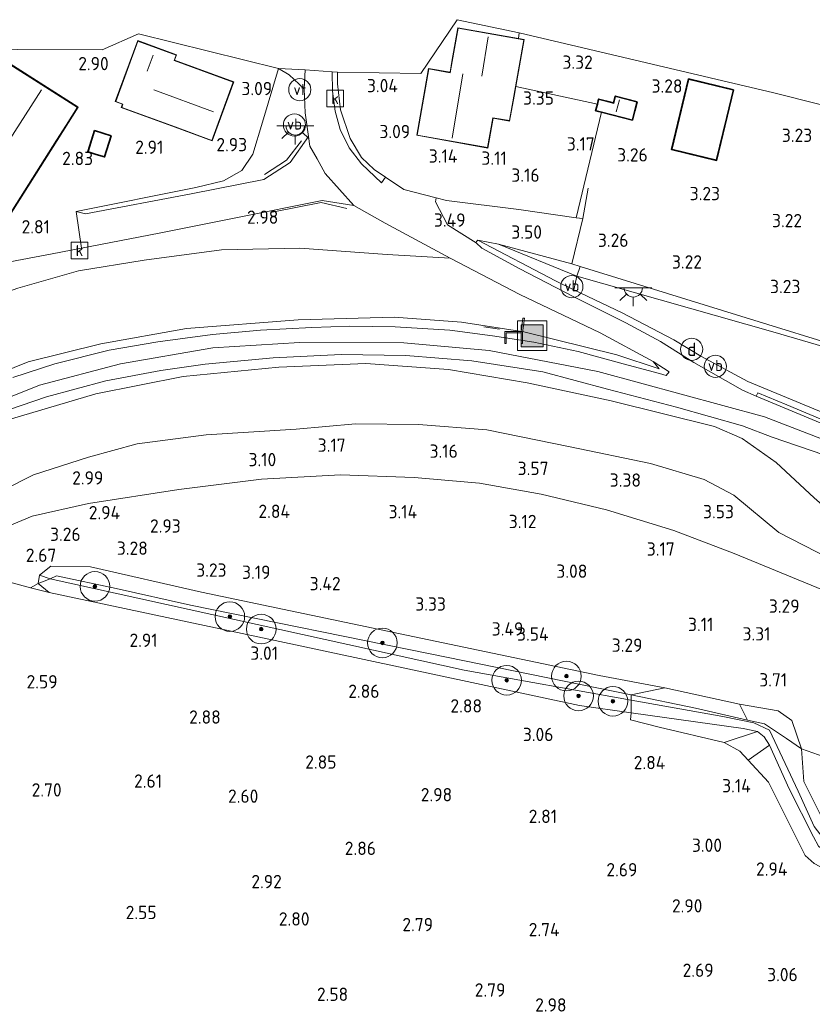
# Model space of a CAD drawing. Extents: x 141961 to 144947, y 416202 to 417778.
# Tile 113 of 122: x 144015 to 144122, y 417344 to 417477. Entities that reach past the tile are written whole.
import ezdxf
from ezdxf.enums import TextEntityAlignment as Align
from ezdxf.lldxf.tags import DXFTag

# ---------------------------------------------------------------- set-up
doc = ezdxf.new("R2010")
doc.units = 0
for name, color, linetype, lineweight in [('B-ME-GR-BOOM-S', 90, 'Continuous', 25), ('B-ME-GR-BOUWLAND_AKKERBOUW-GV', 80, 'Continuous', 13), ('B-ME-GR-GRAS-GV', 60, 'Continuous', 13), ('B-ME-GR-HAAG-G', 90, 'GR-HAAG1', 13), ('B-ME-GW-TALUD_KRUIN-G', 90, 'Continuous', 18), ('B-ME-GW-TALUD_TEEN-G', 90, 'Continuous', 18), ('B-ME-IE-MEUBILAIR_DIJKPAAL-S', 7, 'Continuous', 25), ('B-ME-IE-MEUBILAIR_WEGMEUBILAIR-G', 7, 'Continuous', 18), ('B-ME-IE-MEUBILAIR_WEGMEUBILAIR-S', 7, 'Continuous', 25), ('B-ME-IE-MEUBILAIR_WEGMEUBILAIR_PARKEERMAATREGEL-G', 7, 'Continuous', 18), ('B-ME-IE-TERREINAFSCHEIDING_DOORGANG-G', 210, 'Continuous', 18), ('B-ME-IE-TERREINAFSCHEIDING_KUNSTMATIG_HEKWERK-G', 20, 'IE-TERREINAFSCHEIDING-KUNSTMATIG', 18), ('B-ME-KG-GRENS_OPNAME-G', 210, 'KG-OPNAME', 18), ('B-ME-KG-KADASTRAAL_DAKRAND-G', 170, 'Continuous', 18), ('B-ME-KG-KADASTRAAL_NOK-G', 10, 'Continuous', 18), ('B-ME-KL-BRANDSTOF_LOCATIEPAAL-S', 40, 'Continuous', 25), ('B-ME-OG-BEBOUWING_SCHUUR-GV', 7, 'Continuous', 35), ('B-ME-OG-BEBOUWING_WONINGBOUW-GV', 7, 'Continuous', 18), ('B-ME-OG-HOOGTEPUNT-S', 7, 'Continuous', 25), ('B-ME-OG-TERREIN-GV', 7, 'Continuous', 18), ('B-ME-OG-TERREIN_GROEN-GV', 7, 'Continuous', 18), ('B-ME-OG-TERREIN_GROEN_TUIN-GV', 7, 'Continuous', 18), ('B-ME-OG-WATER_GREPPEL-G', 160, 'Continuous', 18), ('B-ME-OG-WATER_SLOOT-G', 120, 'Continuous', 18), ('B-ME-RI-GWA_KOLK-S', 30, 'Continuous', 25), ('B-ME-VH-GOOT-GV', 170, 'Continuous', 18), ('B-ME-VH-VERHARDING_ASFALT-GV', 252, 'Continuous', 18), ('B-ME-VH-VERHARDING_HALFVERHARDING-GV', 252, 'Continuous', 18), ('B-ME-VH-VERHARDING_STRAATBAKSTEEN-GV', 252, 'Continuous', 18), ('B-ME-VW-VERKEERSTEKEN_DRAAGCONSTRUCTIE-S', 7, 'Continuous', 25), ('B-ME-WH-WINTERBED-G', 150, 'WH-WINTERBED', 18)]:
    doc.layers.add(name, color=color, linetype=linetype, lineweight=lineweight)
doc.styles.add('NLCS-ISO', font='NLCS-ISO.ttf')
doc.styles.add('NLCS-ISO-ANNOTATIVE-T18', font='NLCS-ISO.ttf', dxfattribs={"height": 1.8})
doc.styles.get("Standard").update_dxf_attribs({"font": 'arial.ttf'})
doc.linetypes.add('GR-HAAG1', pattern='A,6,[176,NLCS.SHX,S=0.125,R=0,X=0,Y=0],-2', length=8)
doc.linetypes.add('IE-TERREINAFSCHEIDING-KUNSTMATIG', pattern='A,4,[82,NLCS.SHX,S=0.75,R=90,X=0,Y=0],4,-2', length=10)
tags = doc.linetypes.add('KG-OPNAME', pattern='A,5.5,-2,["O",Standard,S=1.8,R=0,X=-0.5,Y=-0.9],-2,5.5,-2,[5,NLCS.SHX,S=0.75,R=0,X=0,Y=0],-2', length=19).pattern_tags.tags
tags[6] = DXFTag(74, 10)
tags = doc.linetypes.add('WH-WINTERBED', pattern='A,6,-3.5,["WB",Standard,S=1.8,R=0,X=-1.5,Y=-0.9],-3.5,6,-3.5,6,-3.5,6,-3.5,6,-3.5', length=51).pattern_tags.tags
tags[6] = DXFTag(74, 10)

# ---------------------------------------------------------------- blocks, each defined once
blk = doc.blocks.new('SAL-HOOGTELABEL-SO')
at = {"color": 0, "linetype": 'ByBlock', "lineweight": -2, "style": 'NLCS-ISO-ANNOTATIVE-T18'}
blk.add_attdef('HOOGTE', text='', height=1.8, dxfattribs=at).set_placement((2.79, 0), align=Align.RIGHT)
blk = doc.blocks.new('SIE-WEG_ZITBANK-SO')
at = {"color": 0, "linetype": 'ByBlock', "lineweight": 18}
blk.add_lwpolyline([(-0.91, -1.63), (-0.91, -0.2), (1.09, -0.2), (1.09, -1.63), (1.29, -1.63), (1.29, -0.21), (1.54, 1.78), (1.33, 1.78), (1.11, 0), (-1.11, 0), (-1.11, -1.63)], close=True, dxfattribs=at)
blk = doc.blocks.new('SGR-BOOM_01-SO')
at = {"linetype": 'ByBlock', "lineweight": 18}
h = blk.add_hatch(color=0, dxfattribs=at)
h.dxf.hatch_style = 1
edge = h.paths.add_edge_path()
edge.add_arc((0, 0), 0.25, 0, 360)
at = {"color": 0, "linetype": 'ByBlock', "lineweight": 18}
for radius in [2, 0.25]:
    blk.add_circle((0, 0), radius, dxfattribs=at)
blk = doc.blocks.new('SIE-WATER_VERKLIKKER_TRANSPORTLEIDING-SO')
at = {"color": 0, "linetype": 'ByBlock', "lineweight": 18}
blk.add_circle((0, 0), 1.5, dxfattribs=at)
at = {"color": 0, "linetype": 'ByBlock', "lineweight": 18, "style": 'NLCS-ISO'}
blk.add_text('vt', height=1.5, dxfattribs=at).set_placement((0, 0), align=Align.MIDDLE_CENTER)
blk = doc.blocks.new('SIE-WEG_AFVALBAK-SO')
at = {"linetype": 'ByBlock', "lineweight": 18}
h = blk.add_hatch(color=0, dxfattribs=at)
h.dxf.hatch_style = 1
h.paths.add_polyline_path([(-1.5, -1.5), (1.5, -1.5), (1.5, 1.5), (-1.5, 1.5)])
at = {"color": 0, "linetype": 'ByBlock', "lineweight": 18}
for points in [[(-2, -2), (2, -2), (2, 2), (-2, 2)], [(-1.5, -1.5), (1.5, -1.5), (1.5, 1.5), (-1.5, 1.5)]]:
    blk.add_lwpolyline(points, close=True, dxfattribs=at)
blk = doc.blocks.new('SIE-DIJKPAAL-SO')
at = {"color": 0, "linetype": 'ByBlock', "lineweight": 18}
blk.add_circle((0, 0), 1.5, dxfattribs=at)
at = {"color": 0, "linetype": 'ByBlock', "lineweight": 18, "style": 'NLCS-ISO'}
blk.add_text('d', height=1.8, dxfattribs=at).set_placement((0, 0), align=Align.MIDDLE_CENTER)
blk = doc.blocks.new('SRI-KOLK-SO')
at = {"color": 0, "linetype": 'ByBlock', "lineweight": 18}
blk.add_lwpolyline([(-1.125, -1.125), (1.125, -1.125), (1.125, 1.125), (-1.125, 1.125)], close=True, dxfattribs=at)
at = {"color": 0, "linetype": 'ByBlock', "lineweight": 18, "style": 'NLCS-ISO'}
blk.add_text('k', height=1.5, dxfattribs=at).set_placement((0, 0), align=Align.MIDDLE_CENTER)
blk = doc.blocks.new('SKL-ET_OV_LICHTPUNT-SO')
at = {"color": 0, "linetype": 'ByBlock', "lineweight": 18}
for points in [[(-1.25, 0), (-2.5, 0)], [(1.25, 0), (2.5, 0)], [(-0.92, -0.85), (-1.83, -1.7)], [(0, -1.25), (0, -2.5)], [(0.92, -0.85), (1.83, -1.7)]]:
    blk.add_lwpolyline(points, dxfattribs=at)
blk.add_lwpolyline([(0, 0), (1.25, 0, -1), (-1.25, 0)], format="xyb", close=True, dxfattribs=at)
blk = doc.blocks.new('SIE-WEG_PAAL_VERKEERSBORD-SO')
at = {"color": 0, "linetype": 'ByBlock', "lineweight": 18}
blk.add_circle((0, 0), 1.5, dxfattribs=at)
at = {"color": 0, "linetype": 'ByBlock', "lineweight": 18, "style": 'NLCS-ISO'}
blk.add_text('vb', height=1.5, dxfattribs=at).set_placement((0, 0.13), align=Align.MIDDLE_CENTER)

msp = doc.modelspace()

# ---------------------------------------------------------------- linework, layer by layer
at = {"layer": 'B-ME-GR-BOUWLAND_AKKERBOUW-GV'}
msp.add_polyline3d([(144005.31, 417402.86, 2.94), (144016.45, 417399.86, 2.72), (144018.96, 417399.21, 2.76), (144052.23, 417392.15, 2.92), (144090.62, 417383.96, 2.96), (144097.61, 417382.95, 2.96), (144097.52, 417382.02, 2.96), (144101.38, 417381.05, 3.02), (144110.18, 417378.96, 3.14), (144112.29, 417377.77, 3.11), (144113.42, 417376.58, 3.11), (144116.17, 417373.59, 3.12), (144121.11, 417363.71, 2.93), (144122.33, 417362.63, 2.88), (144124.71, 417361.34, 2.83), (144129.45, 417359.59, 2.69), (144135.14, 417357.59, 2.62), (144149.83, 417354.07, 2.79), (144165.58, 417350.43, 2.92), (144167.59, 417309.68, 3.22), (144167.62, 417304.89, 2.53), (144172.03, 417210.99, 2.3)], dxfattribs=at)
at = {"layer": 'B-ME-GR-GRAS-GV'}
for points in [[(144038.15, 417453.11, 2.95), (144023.88, 417450.39, 2.93), (144022.62, 417450.71, 2.97), (144038.76, 417453.97, 2.9), (144042.51, 417454.87, 2.9), (144044.97, 417456.24, 2.9), (144046.48, 417458.48, 3.06), (144047.79, 417462.79, 3.06), (144049.93, 417470.05, 3.1), (144051.4, 417469.18, 3.1), (144053.43, 417467.3, 3.05), (144053.55, 417464.03, 3.1), (144053.99, 417460.86, 3.12), (144051.54, 417457.34, 3.04), (144047.97, 417455.05, 3.04)], [(144090.26, 417441.98, 3.63), (144089.85, 417440.13, 4.91), (144087.38, 417441.36, 4.71), (144076.89, 417446.83, 3.67), (144079.66, 417446.3, 3.66)], [(144090.7, 417443.3, 3.4), (144090.26, 417441.98, 3.63), (144079.66, 417446.3, 3.66), (144089.58, 417443.63, 3.4)], [(144127.59, 417431.88, 3.39), (144132.46, 417429.86, 3.52), (144116.76, 417434.45, 3.76), (144090.26, 417441.98, 3.63), (144090.7, 417443.3, 3.4), (144112.43, 417436.58, 3.4)], [(144162.57, 417414.17, 4), (144162.86, 417405.76, 6.74), (144153.59, 417410.39, 6.86), (144143.72, 417414.94, 6.96), (144127.5, 417421.89, 6.89), (144113.39, 417427.73, 6.81), (144107.02, 417431.16, 6.67), (144103.35, 417433.38, 6.24), (144096.37, 417437.02, 5.33), (144089.85, 417440.13, 4.91), (144090.26, 417441.98, 3.63), (144116.76, 417434.45, 3.76), (144132.46, 417429.86, 3.52), (144140.62, 417425.61, 3.63), (144153.78, 417418.76, 3.9)], [(144024.56, 417402.69, 3), (144039.52, 417399.26, 3.03), (144066.4, 417393.65, 3.19), (144093.27, 417388.03, 3.34), (144102.17, 417386.33, 3.29), (144097.58, 417385.4, 2.75), (144070.45, 417390.95, 2.59), (144038.03, 417397.51, 2.52), (144028.02, 417399.79, 2.52), (144019.96, 417401.47, 2.27), (144019.09, 417401.06, 2.25), (144017.63, 417401.59, 2.59), (144019.16, 417402.79, 2.65)], [(144019.09, 417401.06, 2.25), (144017.46, 417400.45, 2.59), (144017.63, 417401.59, 2.59)], [(144097.59, 417384.69, 2.41), (144097.61, 417382.95, 2.96), (144090.62, 417383.96, 2.96), (144052.23, 417392.15, 2.92), (144018.96, 417399.21, 2.76), (144017.46, 417400.45, 2.59), (144019.09, 417401.06, 2.25), (144047.05, 417394.9, 2.27), (144075.02, 417388.73, 2.29)], [(144097.58, 417385.4, 2.75), (144097.59, 417384.69, 2.41), (144075.02, 417388.73, 2.29), (144047.05, 417394.9, 2.27), (144019.09, 417401.06, 2.25), (144019.96, 417401.47, 2.27), (144028.02, 417399.79, 2.52), (144038.03, 417397.51, 2.52), (144070.45, 417390.95, 2.59)], [(144017.46, 417400.45, 2.59), (144018.96, 417399.21, 2.76), (144016.45, 417399.86, 2.72)], [(144119.31, 417381.92, 3.44), (144120.64, 417378.11, 3.33), (144118.58, 417379.51, 2.88), (144115.62, 417381.47, 2.88), (144113.32, 417382, 2.86), (144112.24, 417384.14, 3.33), (144117.47, 417383.26, 3.47)], [(144116.28, 417378.61, 3.34), (144113.42, 417376.58, 3.11), (144112.29, 417377.77, 3.11), (144110.18, 417378.96, 3.14), (144114.68, 417380.45, 3.42), (144115.59, 417379.72, 3.4)], [(144124.47, 417376.77, 3.46), (144133.33, 417373.58, 3.61), (144134.98, 417373.05, 3.47), (144131.31, 417364.9, 3.33), (144130.67, 417363.45, 3.21), (144125.98, 417365.98, 3.17), (144123.91, 417367.73, 3.3), (144122.66, 417370.27, 3.3), (144120.92, 417373.71, 3.29), (144120.64, 417378.11, 3.33)]]:
    msp.add_polyline3d(points, close=True, dxfattribs=at)
for points in [[(144009.52, 417443.16, 2.92), (144019.36, 417445.01, 2.93), (144023.34, 417445.74, 2.9), (144033.81, 417447.79, 2.96), (144044.18, 417449.86, 3.15), (144055.86, 417452.22, 3.25), (144060.12, 417451.52, 3.23), (144064.35, 417449.13, 3.36), (144073.12, 417444.41, 3.76), (144064.64, 417444.9, 3.62), (144052.84, 417445.76, 3.4), (144042.26, 417445.52, 3.27), (144031.79, 417444.15, 3.15), (144022.93, 417442.69, 3.1), (144014.72, 417440.34, 3.27)], [(144127.95, 417420.68, 7.01), (144118.64, 417424.58, 6.95), (144114.71, 417426.2, 6.91), (144114.51, 417425.77, 6.92), (144112.65, 417426.56, 6.92), (144106.09, 417430.29, 6.65), (144101.55, 417433.17, 6.12), (144096.88, 417435.65, 5.61), (144089.78, 417439.23, 4.99), (144082.56, 417442.99, 4.33), (144077.41, 417445.78, 3.87), (144076.64, 417446.46, 3.72), (144076.68, 417446.68, 3.72), (144076.89, 417446.83, 3.67), (144087.38, 417441.36, 4.71), (144089.85, 417440.13, 4.91), (144096.37, 417437.02, 5.33), (144103.35, 417433.38, 6.24), (144107.02, 417431.16, 6.67), (144113.39, 417427.73, 6.81), (144127.5, 417421.89, 6.89)], [(144014.72, 417440.34, 3.27), (144022.93, 417442.69, 3.1), (144031.79, 417444.15, 3.15), (144042.26, 417445.52, 3.27), (144052.84, 417445.76, 3.4), (144064.64, 417444.9, 3.62), (144073.12, 417444.41, 3.76), (144082.55, 417439.52, 4.48), (144093.41, 417434.3, 5.6), (144100.59, 417430.43, 6.38), (144101.39, 417429.45, 6.74), (144095.68, 417431.36, 6.89), (144083.1, 417434.46, 7.01), (144074.69, 417435.78, 7.02), (144065.57, 417436.43, 6.97), (144052.6, 417436.07, 6.97), (144037.5, 417434.9, 6.98), (144025.93, 417432.84, 6.98), (144016.11, 417430.39, 7.06), (144006.85, 417426.67, 7.04)], [(144006.85, 417426.67, 7.04), (144016.11, 417430.39, 7.06), (144025.93, 417432.84, 6.98), (144037.5, 417434.9, 6.98), (144052.6, 417436.07, 6.97), (144065.57, 417436.43, 6.97), (144074.69, 417435.78, 7.02), (144083.1, 417434.46, 7.01), (144095.68, 417431.36, 6.89), (144101.39, 417429.45, 6.74), (144100.59, 417430.43, 6.38), (144102.72, 417429.03, 6.78), (144102.32, 417428.57, 6.88), (144101.43, 417428.84, 6.91), (144096.5, 417430.14, 6.96), (144090.46, 417431.78, 7.01), (144084.45, 417433.05, 7.03), (144078.85, 417433.92, 7.08), (144073.08, 417434.66, 7.07), (144065.73, 417435.13, 7.04), (144059.59, 417435.24, 7.04), (144054.47, 417435.03, 7.04), (144047.5, 417434.68, 7.03), (144041.01, 417434.09, 7.03), (144033.63, 417433.11, 7.03), (144027.04, 417431.96, 7.04), (144019.73, 417430.13, 7.04), (144014.05, 417428.29, 7.05)], [(144011.83, 417423.38, 6.94), (144018.61, 417425.69, 6.94), (144026.62, 417427.82, 6.95), (144034.05, 417429.22, 6.94), (144040.03, 417430.1, 6.93), (144049.22, 417430.96, 6.92), (144058.41, 417431.38, 6.91), (144067.17, 417431.25, 6.94), (144076.05, 417430.54, 6.92), (144085.68, 417429.04, 6.92), (144094.42, 417426.72, 6.84), (144103.73, 417424.28, 6.83), (144112.63, 417421.75, 6.85), (144116.64, 417420.21, 6.89), (144123.63, 417417.82, 6.85)], [(144122.31, 417412.01, 6.49), (144117.2, 417416.82, 6.83), (144112.61, 417420.06, 6.81), (144108.87, 417421.64, 6.79), (144094.91, 417425.12, 6.79), (144083.53, 417427.57, 6.87), (144072.92, 417429.36, 6.87), (144061.74, 417430.17, 6.91), (144050, 417429.7, 6.91), (144037.08, 417428.42, 6.93), (144025.28, 417426.08, 6.83), (144013.85, 417422.68, 6.93)], [(144013.85, 417422.68, 6.93), (144025.28, 417426.08, 6.83), (144037.08, 417428.42, 6.93), (144050, 417429.7, 6.91), (144061.74, 417430.17, 6.91), (144072.92, 417429.36, 6.87), (144083.53, 417427.57, 6.87), (144094.91, 417425.12, 6.79), (144108.87, 417421.64, 6.79), (144112.61, 417420.06, 6.81), (144117.2, 417416.82, 6.83), (144122.31, 417412.01, 6.49)], [(144008.39, 417410.89, 3.34), (144016.85, 417415.11, 3.39), (144024.27, 417417.52, 3.4), (144030.86, 417419.3, 3.54), (144040.15, 417420.55, 3.85), (144052.33, 417421.32, 3.88), (144060.33, 417422.02, 3.88), (144068.87, 417421.94, 4), (144078.11, 417421.22, 4.09), (144089.34, 417418.9, 4.09), (144100.22, 417416.65, 4.23), (144107.46, 417414.51, 4.22), (144111.47, 417412.37, 3.99), (144117.56, 417407.36, 3.59), (144131.08, 417400.39, 3.65)], [(144131.08, 417400.39, 3.65), (144117.56, 417407.36, 3.59), (144111.47, 417412.37, 3.99), (144107.46, 417414.51, 4.22), (144100.22, 417416.65, 4.23), (144089.34, 417418.9, 4.09), (144078.11, 417421.22, 4.09), (144068.87, 417421.94, 4), (144060.33, 417422.02, 3.88), (144052.33, 417421.32, 3.88), (144040.15, 417420.55, 3.85), (144030.86, 417419.3, 3.54), (144024.27, 417417.52, 3.4), (144016.85, 417415.11, 3.39), (144008.39, 417410.89, 3.34)], [(144123.48, 417399.57, 3.59), (144111.52, 417404.51, 3.55), (144103.38, 417407.61, 3.56), (144094.28, 417410.41, 3.56), (144085.44, 417412.53, 3.49), (144077.09, 417413.99, 3.41), (144068.29, 417414.78, 3.37), (144058.31, 417415.15, 3.33), (144047.63, 417414.53, 3.15), (144036.47, 417413.14, 3.14), (144024.27, 417411.24, 3.15), (144016.65, 417409.53, 3.15), (144011.33, 417407.33, 3.06)], [(144011.33, 417407.33, 3.06), (144016.65, 417409.53, 3.15), (144024.27, 417411.24, 3.15), (144036.47, 417413.14, 3.14), (144047.63, 417414.53, 3.15), (144058.31, 417415.15, 3.33), (144068.29, 417414.78, 3.37), (144077.09, 417413.99, 3.41), (144085.44, 417412.53, 3.49), (144094.28, 417410.41, 3.56), (144103.38, 417407.61, 3.56), (144111.52, 417404.51, 3.55), (144123.48, 417399.57, 3.59)], [(144124.47, 417376.77, 3.46), (144120.64, 417378.11, 3.33), (144119.31, 417381.92, 3.44), (144117.47, 417383.26, 3.47), (144112.24, 417384.14, 3.33), (144102.17, 417386.33, 3.29), (144093.27, 417388.03, 3.34), (144066.4, 417393.65, 3.19), (144039.52, 417399.26, 3.03), (144024.56, 417402.69, 3), (144019.16, 417402.79, 2.65), (144017.63, 417401.59, 2.59), (144017.46, 417400.45, 2.59), (144016.45, 417399.86, 2.72), (144005.31, 417402.86, 2.94)]]:
    msp.add_polyline3d(points, dxfattribs=at)
at = {"layer": 'B-ME-GR-HAAG-G'}
for points in [[(144049.93, 417470.05, 3.1), (144047.79, 417462.79, 3.06), (144046.48, 417458.48, 3.06), (144044.97, 417456.24, 2.9), (144042.51, 417454.87, 2.9), (144038.76, 417453.97, 2.9), (144022.62, 417450.71, 2.97)], [(144091.06, 417449.76, 3.38), (144090.18, 417449.88, 3.38), (144082.42, 417450.98, 3.39), (144072.65, 417452.22, 3.36), (144071.24, 417452.58, 3.36), (144066.89, 417453.67, 3.34), (144064.4, 417455.35, 3.3), (144062.87, 417456.39, 3.28), (144061.18, 417458, 3.19), (144059.64, 417460.56, 3.08), (144058.34, 417464.46, 3.08), (144057.93, 417467.95, 3.08), (144057.93, 417469.56, 3.04)], [(144093.61, 417464.13, 3.38), (144090.18, 417449.88, 3.38)]]:
    msp.add_polyline3d(points, dxfattribs=at)
at = {"layer": 'B-ME-GW-TALUD_KRUIN-G'}
for points in [[(144076.89, 417446.83, 3.67), (144087.38, 417441.36, 4.71), (144089.85, 417440.13, 4.91)], [(143976.03, 417403.76, 6.86), (143982.47, 417410.84, 6.93), (143990.31, 417417.17, 6.93), (143998.35, 417422.3, 6.93), (144006.85, 417426.67, 7.04), (144016.11, 417430.39, 7.06), (144025.93, 417432.84, 6.98), (144037.5, 417434.9, 6.98), (144052.6, 417436.07, 6.97), (144065.57, 417436.43, 6.97), (144074.69, 417435.78, 7.02), (144083.1, 417434.46, 7.01), (144095.68, 417431.36, 6.89), (144101.39, 417429.45, 6.74)], [(144138.11, 417398.18, 3.91), (144122.31, 417412.01, 6.49), (144117.2, 417416.82, 6.83), (144112.61, 417420.06, 6.81), (144108.87, 417421.64, 6.79), (144094.91, 417425.12, 6.79), (144083.53, 417427.57, 6.87), (144072.92, 417429.36, 6.87), (144061.74, 417430.17, 6.91), (144050, 417429.7, 6.91), (144037.08, 417428.42, 6.93), (144025.28, 417426.08, 6.83), (144013.85, 417422.68, 6.93), (144004.01, 417418.05, 6.74), (143995.73, 417413.04, 6.88), (143987.36, 417406.03, 6.81), (143978.95, 417397.16, 6.73), (143971.25, 417388.3, 6.73), (143964.38, 417380.89, 6.78), (143958.73, 417375.9, 6.84)]]:
    msp.add_polyline3d(points, dxfattribs=at)
at = {"layer": 'B-ME-GW-TALUD_TEEN-G'}
for points in [[(144090.26, 417441.98, 3.63), (144079.66, 417446.3, 3.66), (144076.89, 417446.83, 3.67)], [(143966.38, 417409.35, 2.87), (143974.81, 417418.19, 3.06), (143980.41, 417422.86, 3.1), (143986.68, 417427.43, 3.25), (143995.85, 417432.73, 3.22), (144006.2, 417437.31, 3.12), (144014.72, 417440.34, 3.27), (144022.93, 417442.69, 3.1), (144031.79, 417444.15, 3.15), (144042.26, 417445.52, 3.27), (144052.84, 417445.76, 3.4), (144064.64, 417444.9, 3.62), (144073.12, 417444.41, 3.76)], [(144101.39, 417429.45, 6.74), (144100.59, 417430.43, 6.38), (144093.41, 417434.3, 5.6), (144082.55, 417439.52, 4.48), (144073.12, 417444.41, 3.76)], [(144117.56, 417407.36, 3.59), (144111.47, 417412.37, 3.99), (144107.46, 417414.51, 4.22), (144100.22, 417416.65, 4.23), (144089.34, 417418.9, 4.09), (144078.11, 417421.22, 4.09), (144068.87, 417421.94, 4), (144060.33, 417422.02, 3.88), (144052.33, 417421.32, 3.88), (144040.15, 417420.55, 3.85), (144030.86, 417419.3, 3.54), (144024.27, 417417.52, 3.4), (144016.85, 417415.11, 3.39), (144008.39, 417410.89, 3.34), (144001.97, 417406.76, 3.14), (143993.59, 417399.95, 3.14), (143985.88, 417391.63, 2.98)], [(144117.56, 417407.36, 3.59), (144131.08, 417400.39, 3.65), (144138.11, 417398.18, 3.91)]]:
    msp.add_polyline3d(points, dxfattribs=at)
at = {"layer": 'B-ME-IE-MEUBILAIR_WEGMEUBILAIR-G'}
msp.add_polyline3d([(144077.68, 417435.13, 7.12), (144079.8, 417434.8, 7.12)], dxfattribs=at)
at = {"layer": 'B-ME-IE-MEUBILAIR_WEGMEUBILAIR_PARKEERMAATREGEL-G'}
for points in [[(144053.06, 417460.28, 3.11), (144051.01, 417457.63, 3.11), (144048.04, 417455.7, 3.11)], [(144059.17, 417451.1, 3.3), (144055.73, 417451.94, 3.23), (144049.08, 417450.63, 3.14)]]:
    msp.add_polyline3d(points, dxfattribs=at)
at = {"layer": 'B-ME-IE-TERREINAFSCHEIDING_DOORGANG-G'}
msp.add_polyline3d([(144091.06, 417449.76, 3.38), (144089.58, 417443.63, 3.4)], dxfattribs=at)
at = {"layer": 'B-ME-IE-TERREINAFSCHEIDING_KUNSTMATIG_HEKWERK-G'}
for points in [[(144082.38, 417474.09, 3.28), (144082.46, 417474.84, 3.38)], [(144091.06, 417449.76, 3.38), (144091.77, 417453.85, 3.38)], [(144089.58, 417443.63, 3.4), (144090.7, 417443.3, 3.4), (144090.26, 417441.98, 3.63), (144089.85, 417440.13, 4.91)], [(144090.26, 417441.98, 3.63), (144116.76, 417434.45, 3.76), (144132.46, 417429.86, 3.52)], [(144089.85, 417440.13, 4.91), (144096.37, 417437.02, 5.33), (144103.35, 417433.38, 6.24), (144107.02, 417431.16, 6.67), (144113.39, 417427.73, 6.81), (144127.5, 417421.89, 6.89), (144143.72, 417414.94, 6.96), (144153.59, 417410.39, 6.86), (144162.86, 417405.76, 6.74)], [(144137.58, 417393.31, 3.83), (144123.48, 417399.57, 3.59), (144111.52, 417404.51, 3.55), (144103.38, 417407.61, 3.56), (144094.28, 417410.41, 3.56), (144085.44, 417412.53, 3.49), (144077.09, 417413.99, 3.41), (144068.29, 417414.78, 3.37), (144058.31, 417415.15, 3.33), (144047.63, 417414.53, 3.15), (144036.47, 417413.14, 3.14), (144024.27, 417411.24, 3.15), (144016.65, 417409.53, 3.15), (144011.33, 417407.33, 3.06)], [(144019.09, 417401.06, 2.25), (144017.46, 417400.45, 2.59), (144016.45, 417399.86, 2.72), (144005.31, 417402.86, 2.94)], [(144118.58, 417379.51, 2.88), (144115.62, 417381.47, 2.88), (144113.32, 417382, 2.86), (144106.3, 417383.62, 2.79), (144097.58, 417385.4, 2.75), (144070.45, 417390.95, 2.59), (144038.03, 417397.51, 2.52), (144028.02, 417399.79, 2.52), (144019.96, 417401.47, 2.27), (144019.09, 417401.06, 2.25)], [(144016.45, 417399.86, 2.72), (144018.96, 417399.21, 2.76)], [(144134.98, 417373.05, 3.47), (144133.33, 417373.58, 3.61), (144124.47, 417376.77, 3.46), (144120.64, 417378.11, 3.33), (144118.58, 417379.51, 2.88)]]:
    msp.add_polyline3d(points, dxfattribs=at)
at = {"layer": 'B-ME-KG-GRENS_OPNAME-G'}
msp.add_polyline3d([(144160.93, 417448.11, 2.89), (144135.65, 417462.02, 3.22), (144116.89, 417466.76, 3.22), (144082.46, 417474.84, 3.38), (144074.09, 417476.63, 3.23), (144069.2, 417469.38, 3.23), (144057.93, 417469.56, 3.04), (144057.2, 417469.6, 3.04), (144053.54, 417469.86, 3.02), (144049.93, 417470.05, 3.1), (144031.02, 417474.74, 3.16), (144026.11, 417472.54, 3.16), (144014.7, 417472.61, 2.96), (143998.55, 417472.79, 2.99), (143961.26, 417441.93, 2.65), (143956.15, 417437.96, 2.62), (143932.97, 417419.19, 1.94), (143917.48, 417406.28, 1.7)], dxfattribs=at)
at = {"layer": 'B-ME-KG-KADASTRAAL_DAKRAND-G'}
for points in [[(144081.14, 417462.99, 6.72), (144078.9, 417463.39, 8.2), (144078.18, 417459.35, 8.2), (144068.68, 417461.05, 7.97), (144070.27, 417469.98, 7.97), (144073.16, 417469.47, 9.15), (144073.43, 417470.98, 6.72), (144074.24, 417475.49, 6.72), (144083.08, 417473.92, 6.72), (144081.73, 417466.31, 6.72)], [(144040.95, 417460.33, 6.91), (144035.99, 417462.14, 6.91), (144028.76, 417464.79, 6.91), (144028.92, 417465.23, 6.91), (144027.96, 417465.59, 6.06), (144030.95, 417473.75, 6.06), (144036.1, 417471.86, 6.06), (144035.84, 417471.14, 6.06), (144043.83, 417468.21, 6.06)], [(144011.79, 417447.5, 7.32), (144002.66, 417453.29, 7.32), (144013.63, 417470.58, 7.32), (144022.76, 417464.78, 7.32), (144019.94, 417460.34, 7.32)], [(144109.11, 417457.68, 6.07), (144103.12, 417459.13, 6.15), (144105.39, 417468.57, 5.8), (144111.38, 417467.13, 5.87)], [(144097.74, 417463.12, 5.12), (144092.86, 417464.38, 5.12), (144093.24, 417465.84, 5.12), (144095.25, 417465.32, 5.53), (144095.49, 417466.25, 5.53), (144098.36, 417465.51, 5.19), (144098.06, 417464.34, 5.12)], [(144026.41, 417458.14, 4.63), (144025.33, 417458.48, 4.63), (144024.26, 417458.82, 4.63), (144025.13, 417461.6, 5.07), (144027.29, 417460.92, 5.07)]]:
    msp.add_polyline3d(points, close=True, dxfattribs=at)
at = {"layer": 'B-ME-KG-KADASTRAAL_NOK-G'}
for points in [[(144077.4, 417469, 9.83), (144078.29, 417474.31, 9.83)], [(144032.21, 417469.7, 8.62), (144033, 417471.83, 8.62)], [(144073.4, 417460.62, 11.49), (144074.87, 417469.31, 11.49)], [(144007.38, 417450.76, 9.23), (144017.92, 417467.16, 9.23)], [(144033.09, 417467.14, 10.49), (144041.14, 417464.2, 10.49)], [(144095.57, 417464.2, 5.8), (144096.01, 417465.82, 5.8)]]:
    msp.add_polyline3d(points, dxfattribs=at)
at = {"layer": 'B-ME-OG-BEBOUWING_SCHUUR-GV'}
for points in [[(144019.98, 417460.31, 2.96), (144011.81, 417447.43, 2.96), (144003.7, 417452.57, 3.07), (144002.59, 417453.28, 2.96), (144013.62, 417470.65, 2.96), (144022.83, 417464.8, 2.96)], [(144111.44, 417467.17, 3.33), (144109.14, 417457.62, 3.33), (144103.06, 417459.09, 3.33), (144105.36, 417468.63, 3.33)], [(144098.42, 417465.54, 3.28), (144098.11, 417464.33, 3.28), (144097.78, 417463.06, 3.28), (144093.61, 417464.13, 3.38), (144092.8, 417464.34, 3.28), (144093.03, 417465.2, 3.28), (144093.2, 417465.9, 3.28), (144095.21, 417465.38, 3.28), (144095.45, 417466.31, 3.28)], [(144027.35, 417460.95, 3.02), (144026.44, 417458.08, 3.02), (144025.32, 417458.43, 3.02), (144024.19, 417458.79, 3.02), (144025.1, 417461.66, 3.02)]]:
    msp.add_polyline3d(points, close=True, dxfattribs=at)
at = {"layer": 'B-ME-OG-BEBOUWING_WONINGBOUW-GV'}
for points in [[(144083.14, 417473.96, 3.28), (144082.01, 417467.59, 3.28), (144081.78, 417466.3, 3.28), (144081.18, 417462.93, 3.28), (144078.94, 417463.33, 3.28), (144078.22, 417459.29, 3.28), (144068.62, 417461.01, 3.28), (144070.23, 417470.04, 3.28), (144073.12, 417469.53, 3.28), (144073.38, 417470.99, 3.28), (144074.2, 417475.55, 3.28), (144082.38, 417474.09, 3.28)], [(144043.9, 417468.24, 3.02), (144040.98, 417460.26, 3.02), (144035.97, 417462.1, 3.02), (144028.69, 417464.77, 3.02), (144028.85, 417465.2, 3.02), (144027.89, 417465.56, 3.02), (144030.92, 417473.82, 3.02), (144036.17, 417471.89, 3.02), (144035.9, 417471.17, 3.02)]]:
    msp.add_polyline3d(points, close=True, dxfattribs=at)
at = {"layer": 'B-ME-OG-TERREIN-GV'}
msp.add_polyline3d([(144127.59, 417431.88, 3.39), (144112.43, 417436.58, 3.4), (144090.7, 417443.3, 3.4), (144089.58, 417443.63, 3.4), (144091.06, 417449.76, 3.38), (144090.18, 417449.88, 3.38), (144093.61, 417464.13, 3.38), (144097.78, 417463.06, 3.28), (144098.11, 417464.33, 3.28), (144098.42, 417465.54, 3.28), (144095.45, 417466.31, 3.28), (144095.21, 417465.38, 3.28), (144093.2, 417465.9, 3.28), (144093.03, 417465.2, 3.28), (144082.01, 417467.59, 3.28), (144083.14, 417473.96, 3.28), (144082.38, 417474.09, 3.28), (144082.46, 417474.84, 3.38), (144116.89, 417466.76, 3.22), (144135.65, 417462.02, 3.22)], dxfattribs=at)
msp.add_polyline3d([(144105.36, 417468.63, 3.33), (144103.06, 417459.09, 3.33), (144109.14, 417457.62, 3.33), (144111.44, 417467.17, 3.33)], close=True, dxfattribs=at)
at = {"layer": 'B-ME-OG-TERREIN_GROEN-GV'}
for points in [[(144112.24, 417384.14, 3.33), (144113.32, 417382, 2.86), (144106.3, 417383.62, 2.79), (144097.58, 417385.4, 2.75), (144102.17, 417386.33, 3.29)], [(144130.67, 417363.45, 3.21), (144130.51, 417362.82, 2.53), (144128.72, 417363.77, 2.53), (144126.19, 417364.55, 2.53), (144124.78, 417365.07, 2.53), (144123.57, 417366.02, 2.53), (144122.34, 417367.61, 2.53), (144120.17, 417372.4, 2.53), (144116.28, 417380.63, 2.48), (144114.17, 417381.61, 2.48), (144109.98, 417382.48, 2.48), (144097.59, 417384.69, 2.41), (144097.58, 417385.4, 2.75), (144106.3, 417383.62, 2.79), (144113.32, 417382, 2.86), (144115.62, 417381.47, 2.88), (144118.58, 417379.51, 2.88), (144120.64, 417378.11, 3.33), (144120.92, 417373.71, 3.29), (144122.66, 417370.27, 3.3), (144123.91, 417367.73, 3.3), (144125.98, 417365.98, 3.17)], [(144130.51, 417362.82, 2.53), (144130.08, 417361.21, 3.1), (144125.55, 417363.44, 3.05), (144124, 417364.03, 3.06), (144122.92, 417364.96, 3.1), (144122.22, 417366.21, 3.15), (144118.95, 417372.71, 3.17), (144116.28, 417378.61, 3.34), (144115.59, 417379.72, 3.4), (144114.68, 417380.45, 3.42), (144112.74, 417380.86, 3.44), (144097.61, 417382.95, 2.96), (144097.59, 417384.69, 2.41), (144109.98, 417382.48, 2.48), (144114.17, 417381.61, 2.48), (144116.28, 417380.63, 2.48), (144120.17, 417372.4, 2.53), (144122.34, 417367.61, 2.53), (144123.57, 417366.02, 2.53), (144124.78, 417365.07, 2.53), (144126.19, 417364.55, 2.53), (144128.72, 417363.77, 2.53)], [(144114.68, 417380.45, 3.42), (144110.18, 417378.96, 3.14), (144101.38, 417381.05, 3.02), (144097.52, 417382.02, 2.96), (144097.61, 417382.95, 2.96), (144112.74, 417380.86, 3.44)], [(144130.08, 417361.21, 3.1), (144129.45, 417359.59, 2.69), (144124.71, 417361.34, 2.83), (144122.33, 417362.63, 2.88), (144121.11, 417363.71, 2.93), (144116.17, 417373.59, 3.12), (144113.42, 417376.58, 3.11), (144116.28, 417378.61, 3.34), (144118.95, 417372.71, 3.17), (144122.22, 417366.21, 3.15), (144122.92, 417364.96, 3.1), (144124, 417364.03, 3.06), (144125.55, 417363.44, 3.05)]]:
    msp.add_polyline3d(points, close=True, dxfattribs=at)
at = {"layer": 'B-ME-OG-TERREIN_GROEN_TUIN-GV'}
for points in [[(144074.09, 417476.63, 3.23), (144082.46, 417474.84, 3.38), (144082.38, 417474.09, 3.28), (144074.2, 417475.55, 3.28), (144073.38, 417470.99, 3.28), (144073.12, 417469.53, 3.28), (144070.23, 417470.04, 3.28), (144068.62, 417461.01, 3.28), (144078.22, 417459.29, 3.28), (144078.94, 417463.33, 3.28), (144081.18, 417462.93, 3.28), (144081.78, 417466.3, 3.28), (144082.01, 417467.59, 3.28), (144093.03, 417465.2, 3.28), (144092.8, 417464.34, 3.28), (144093.61, 417464.13, 3.38), (144090.18, 417449.88, 3.38), (144082.42, 417450.98, 3.39), (144072.65, 417452.22, 3.36), (144071.24, 417452.58, 3.36), (144066.89, 417453.67, 3.34), (144064.4, 417455.35, 3.3), (144062.87, 417456.39, 3.28), (144061.18, 417458, 3.19), (144059.64, 417460.56, 3.08), (144058.34, 417464.46, 3.08), (144057.93, 417467.95, 3.08), (144057.93, 417469.56, 3.04), (144069.2, 417469.38, 3.23)], [(144030.92, 417473.82, 3.02), (144027.89, 417465.56, 3.02), (144028.85, 417465.2, 3.02), (144028.69, 417464.77, 3.02), (144035.97, 417462.1, 3.02), (144040.98, 417460.26, 3.02), (144043.9, 417468.24, 3.02), (144035.9, 417471.17, 3.02), (144036.17, 417471.89, 3.02)], [(144027.35, 417460.95, 3.02), (144025.1, 417461.66, 3.02), (144024.19, 417458.79, 3.02), (144025.32, 417458.43, 3.02), (144026.44, 417458.08, 3.02)]]:
    msp.add_polyline3d(points, close=True, dxfattribs=at)
for points in [[(144014.7, 417472.61, 2.96), (144026.11, 417472.54, 3.16), (144031.02, 417474.74, 3.16), (144049.93, 417470.05, 3.1), (144047.79, 417462.79, 3.06), (144046.48, 417458.48, 3.06), (144044.97, 417456.24, 2.9), (144042.51, 417454.87, 2.9), (144038.76, 417453.97, 2.9), (144022.62, 417450.71, 2.97), (144023.34, 417445.74, 2.9), (144019.36, 417445.01, 2.93), (144009.52, 417443.16, 2.92)], [(144011.81, 417447.43, 2.96), (144019.98, 417460.31, 2.96), (144022.83, 417464.8, 2.96), (144013.62, 417470.65, 2.96)]]:
    msp.add_polyline3d(points, dxfattribs=at)
at = {"layer": 'B-ME-OG-WATER_GREPPEL-G'}
for points in [[(144019.09, 417401.06, 2.25), (144047.05, 417394.9, 2.27), (144075.02, 417388.73, 2.29)], [(144075.02, 417388.73, 2.29), (144097.59, 417384.69, 2.41), (144109.98, 417382.48, 2.48), (144114.17, 417381.61, 2.48), (144116.28, 417380.63, 2.48), (144120.17, 417372.4, 2.53), (144122.34, 417367.61, 2.53), (144123.57, 417366.02, 2.53), (144124.78, 417365.07, 2.53), (144126.19, 417364.55, 2.53), (144128.72, 417363.77, 2.53), (144130.51, 417362.82, 2.53), (144133.65, 417361.27, 2.53), (144139.1, 417359.47, 2.53), (144142.8, 417358.19, 2.53), (144149.24, 417356.66, 2.53), (144153.86, 417355.74, 2.53), (144162.34, 417354.06, 2.53), (144165.11, 417353.28, 2.53)]]:
    msp.add_polyline3d(points, dxfattribs=at)
at = {"layer": 'B-ME-OG-WATER_SLOOT-G'}
for points in [[(144017.63, 417401.59, 2.59), (144019.16, 417402.79, 2.65), (144024.56, 417402.69, 3), (144039.52, 417399.26, 3.03), (144066.4, 417393.65, 3.19), (144093.27, 417388.03, 3.34), (144102.17, 417386.33, 3.29), (144112.24, 417384.14, 3.33), (144117.47, 417383.26, 3.47), (144119.31, 417381.92, 3.44), (144120.64, 417378.11, 3.33)], [(144090.62, 417383.96, 2.96), (144052.23, 417392.15, 2.92), (144018.96, 417399.21, 2.76), (144017.46, 417400.45, 2.59), (144017.63, 417401.59, 2.59)], [(144090.62, 417383.96, 2.96), (144097.61, 417382.95, 2.96), (144112.74, 417380.86, 3.44), (144114.68, 417380.45, 3.42), (144115.59, 417379.72, 3.4), (144116.28, 417378.61, 3.34), (144118.95, 417372.71, 3.17), (144122.22, 417366.21, 3.15), (144122.92, 417364.96, 3.1), (144124, 417364.03, 3.06), (144125.55, 417363.44, 3.05), (144130.08, 417361.21, 3.1)], [(144137.01, 417360.62, 3.23), (144132.69, 417362.19, 3.22), (144130.67, 417363.45, 3.21), (144125.98, 417365.98, 3.17), (144123.91, 417367.73, 3.3), (144122.66, 417370.27, 3.3), (144120.92, 417373.71, 3.29), (144120.64, 417378.11, 3.33)]]:
    msp.add_polyline3d(points, dxfattribs=at)
at = {"layer": 'B-ME-VH-GOOT-GV'}
msp.add_polyline3d([(144064.4, 417455.35, 3.3), (144063.85, 417454.61, 3.16), (144061.16, 417457.17, 3.15), (144059.5, 417459.31, 3.05), (144058.27, 417461.78, 3.02), (144057.59, 417464.27, 3.02), (144057.23, 417466.97, 3.04), (144057.2, 417469.6, 3.04), (144057.93, 417469.56, 3.04), (144057.93, 417467.95, 3.08), (144058.34, 417464.46, 3.08), (144059.64, 417460.56, 3.08), (144061.18, 417458, 3.19), (144062.87, 417456.39, 3.28)], close=True, dxfattribs=at)
at = {"layer": 'B-ME-VH-VERHARDING_ASFALT-GV'}
for points in [[(144014.05, 417428.29, 7.05), (144019.73, 417430.13, 7.04), (144027.04, 417431.96, 7.04), (144033.63, 417433.11, 7.03), (144041.01, 417434.09, 7.03), (144047.5, 417434.68, 7.03), (144054.47, 417435.03, 7.04), (144059.59, 417435.24, 7.04), (144065.73, 417435.13, 7.04), (144073.08, 417434.66, 7.07), (144078.85, 417433.92, 7.08), (144084.45, 417433.05, 7.03), (144090.46, 417431.78, 7.01), (144096.5, 417430.14, 6.96), (144101.43, 417428.84, 6.91), (144102.32, 417428.57, 6.88), (144102.72, 417429.03, 6.78), (144100.59, 417430.43, 6.38), (144093.41, 417434.3, 5.6), (144082.55, 417439.52, 4.48), (144073.12, 417444.41, 3.76), (144064.35, 417449.13, 3.36), (144060.12, 417451.52, 3.23), (144056.25, 417455.85, 3.16), (144055.17, 417457.85, 3.12), (144054.16, 417459.54, 3.12), (144053.99, 417460.86, 3.12), (144053.55, 417464.03, 3.1), (144053.43, 417467.3, 3.05), (144053.54, 417469.86, 3.02), (144057.2, 417469.6, 3.04), (144057.23, 417466.97, 3.04), (144057.59, 417464.27, 3.02), (144058.27, 417461.78, 3.02), (144059.5, 417459.31, 3.05), (144061.16, 417457.17, 3.15), (144063.85, 417454.61, 3.16), (144064.4, 417455.35, 3.3), (144066.89, 417453.67, 3.34), (144071.24, 417452.58, 3.36), (144071.17, 417452.01, 3.2), (144072.8, 417448.91, 3.42), (144076.64, 417446.46, 3.72), (144077.41, 417445.78, 3.87), (144082.56, 417442.99, 4.33), (144089.78, 417439.23, 4.99), (144096.88, 417435.65, 5.61), (144101.55, 417433.17, 6.12), (144106.09, 417430.29, 6.65), (144112.65, 417426.56, 6.92), (144114.51, 417425.77, 6.92), (144123.67, 417421.93, 6.95)], [(144123.63, 417417.82, 6.85), (144116.64, 417420.21, 6.89), (144112.63, 417421.75, 6.85), (144103.73, 417424.28, 6.83), (144094.42, 417426.72, 6.84), (144085.68, 417429.04, 6.92), (144076.05, 417430.54, 6.92), (144067.17, 417431.25, 6.94), (144058.41, 417431.38, 6.91), (144049.22, 417430.96, 6.92), (144040.03, 417430.1, 6.93), (144034.05, 417429.22, 6.94), (144026.62, 417427.82, 6.95), (144018.61, 417425.69, 6.94), (144011.83, 417423.38, 6.94)]]:
    msp.add_polyline3d(points, dxfattribs=at)
at = {"layer": 'B-ME-VH-VERHARDING_HALFVERHARDING-GV'}
msp.add_polyline3d([(144162.87, 417404.94, 6.86), (144162.88, 417404.34, 6.82), (144155.03, 417407.9, 6.87), (144141.63, 417414.08, 6.97), (144134.28, 417417.38, 6.95), (144123.67, 417421.93, 6.95), (144114.51, 417425.77, 6.92), (144114.71, 417426.2, 6.91), (144118.64, 417424.58, 6.95), (144127.95, 417420.68, 7.01), (144139.31, 417415.97, 6.93), (144153.2, 417409.6, 6.88)], close=True, dxfattribs=at)
at = {"layer": 'B-ME-VH-VERHARDING_STRAATBAKSTEEN-GV'}
for points in [[(144053.54, 417469.86, 3.02), (144053.43, 417467.3, 3.05), (144051.4, 417469.18, 3.1), (144049.93, 417470.05, 3.1)], [(144056.25, 417455.85, 3.16), (144060.12, 417451.52, 3.23), (144055.86, 417452.22, 3.25), (144044.18, 417449.86, 3.15), (144033.81, 417447.79, 2.96), (144023.34, 417445.74, 2.9), (144022.62, 417450.71, 2.97), (144023.88, 417450.39, 2.93), (144038.15, 417453.11, 2.95), (144047.97, 417455.05, 3.04), (144051.54, 417457.34, 3.04), (144053.99, 417460.86, 3.12), (144054.16, 417459.54, 3.12), (144055.17, 417457.85, 3.12)], [(144091.06, 417449.76, 3.38), (144089.58, 417443.63, 3.4), (144079.66, 417446.3, 3.66), (144076.89, 417446.83, 3.67), (144076.68, 417446.68, 3.72), (144076.64, 417446.46, 3.72), (144072.8, 417448.91, 3.42), (144071.17, 417452.01, 3.2), (144071.24, 417452.58, 3.36), (144072.65, 417452.22, 3.36), (144082.42, 417450.98, 3.39), (144090.18, 417449.88, 3.38)]]:
    msp.add_polyline3d(points, close=True, dxfattribs=at)
at = {"layer": 'B-ME-WH-WINTERBED-G'}
msp.add_polyline3d([(144162.97, 417402.43, 6.77), (144162.89, 417402.47, 6.77), (144148.37, 417409.33, 6.93), (144131.59, 417416.79, 6.96), (144115.61, 417422.98, 6.94), (144093.08, 417429.09, 6.96), (144078.4, 417431.91, 7.02), (144066.9, 417432.96, 7.04), (144052.77, 417433, 7.08), (144041.05, 417432.31, 7.06), (144028.59, 417430.14, 7.08), (144017.65, 417427.24, 7.03), (144007.36, 417423.16, 6.99), (143997.76, 417418.14, 6.93), (143990.03, 417412.77, 6.89), (143982.45, 417405.66, 6.87), (143972.02, 417394.23, 6.86), (143960.98, 417381.95, 6.85), (143952.39, 417375.45, 6.86), (143945.39, 417371.79, 6.86), (143937.33, 417369.26, 6.86), (143929.75, 417367.97, 6.86), (143915.35, 417366.85, 6.88)], dxfattribs=at)

# ---------------------------------------------------------------- block references
at = {"layer": 'B-ME-GR-BOOM-S'}
for p in [(144025.14, 417400.06, 2.55), (144043.37, 417395.97, 2.47), (144047.61, 417394.29, 2.42), (144063.98, 417392.42, 2.68), (144080.78, 417387.37, 2.64), (144088.85, 417387.93, 2.98), (144090.49, 417385.25, 2.77), (144095.14, 417384.53, 2.73)]:
    msp.add_blockref('SGR-BOOM_01-SO', p, dxfattribs=at)
at = {"layer": 'B-ME-IE-MEUBILAIR_DIJKPAAL-S'}
msp.add_blockref('SIE-DIJKPAAL-SO', (144105.79, 417432.09, 6.56), dxfattribs=at)
at = {"layer": 'B-ME-IE-MEUBILAIR_WEGMEUBILAIR-S'}
for name, p in [('SKL-ET_OV_LICHTPUNT-SO', (144052.21, 417462.28, 3.04)), ('SKL-ET_OV_LICHTPUNT-SO', (144097.88, 417440.41, 3.47)), ('SIE-WEG_ZITBANK-SO', (144081.63, 417434.52, 7.08)), ('SIE-WEG_AFVALBAK-SO', (144084.22, 417433.92, 7.02))]:
    msp.add_blockref(name, p, dxfattribs=at)
at = {"layer": 'B-ME-KL-BRANDSTOF_LOCATIEPAAL-S'}
msp.add_blockref('SIE-WATER_VERKLIKKER_TRANSPORTLEIDING-SO', (144052.82, 417467.19, 2.97), dxfattribs=at)
at = {"layer": 'B-ME-OG-HOOGTEPUNT-S'}
for p, values in [((144024.21, 417469.8, 2.9), {'HOOGTE': '2.90'}), ((144089.62, 417469.99, 3.32), {'HOOGTE': '3.32'}), ((144063.29, 417466.83, 3.04), {'HOOGTE': '3.04'}), ((144101.75, 417466.77, 3.28), {'HOOGTE': '3.28'}), ((144046.3, 417466.43, 3.09), {'HOOGTE': '3.09'}), ((144084.38, 417465.15, 3.35), {'HOOGTE': '3.35'}), ((144064.95, 417460.62, 3.09), {'HOOGTE': '3.09'}), ((144119.27, 417460.11, 3.23), {'HOOGTE': '3.23'}), ((144042.91, 417458.85, 2.93), {'HOOGTE': '2.93'}), ((144089.89, 417458.95, 3.17), {'HOOGTE': '3.17'}), ((144031.59, 417458.5, 2.91), {'HOOGTE': '2.91'}), ((144097.05, 417457.47, 3.26), {'HOOGTE': '3.26'}), ((144022.1, 417456.99, 2.83), {'HOOGTE': '2.83'}), ((144071.33, 417457.31, 3.14), {'HOOGTE': '3.14'}), ((144078.01, 417457.02, 3.11), {'HOOGTE': '3.11'}), ((144082.44, 417454.73, 3.16), {'HOOGTE': '3.16'}), ((144106.82, 417452.24, 3.23), {'HOOGTE': '3.23'}), ((144047.13, 417449.05, 2.98), {'HOOGTE': '2.98'}), ((144072.43, 417448.66, 3.49), {'HOOGTE': '3.49'}), ((144117.91, 417448.59, 3.22), {'HOOGTE': '3.22'}), ((144016.27, 417447.75, 2.81), {'HOOGTE': '2.81'}), ((144082.76, 417447.04, 3.5), {'HOOGTE': '3.50'}), ((144094.45, 417445.93, 3.26), {'HOOGTE': '3.26'}), ((144104.38, 417443, 3.22), {'HOOGTE': '3.22'}), ((144117.68, 417439.68, 3.23), {'HOOGTE': '3.23'}), ((144056.23, 417418.24, 3.17), {'HOOGTE': '3.17'}), ((144046.85, 417416.29, 3.1), {'HOOGTE': '3.10'}), ((144071.39, 417417.43, 3.15), {'HOOGTE': '3.16'}), ((144083.64, 417415.1, 3.57), {'HOOGTE': '3.57'}), ((144023.48, 417413.82, 2.99), {'HOOGTE': '2.99'}), ((144096.14, 417413.52, 3.38), {'HOOGTE': '3.38'}), ((144025.75, 417409.13, 2.94), {'HOOGTE': '2.94'}), ((144048.71, 417409.3, 2.84), {'HOOGTE': '2.84'}), ((144065.89, 417409.25, 3.14), {'HOOGTE': '3.14'}), ((144108.7, 417409.26, 3.53), {'HOOGTE': '3.53'}), ((144033.94, 417407.32, 2.93), {'HOOGTE': '2.93'}), ((144082.02, 417407.93, 3.12), {'HOOGTE': '3.12'}), ((144020.42, 417406.2, 3.25), {'HOOGTE': '3.26'}), ((144029.49, 417404.32, 3.28), {'HOOGTE': '3.28'}), ((144100.7, 417404.21, 3.17), {'HOOGTE': '3.17'}), ((144017.13, 417403.37, 2.67), {'HOOGTE': '2.67'}), ((144040.13, 417401.36, 3.23), {'HOOGTE': '3.23'}), ((144046.07, 417401.07, 3.19), {'HOOGTE': '3.19'}), ((144088.89, 417401.21, 3.08), {'HOOGTE': '3.08'}), ((144055.55, 417399.53, 3.42), {'HOOGTE': '3.42'}), ((144069.77, 417396.78, 3.33), {'HOOGTE': '3.33'}), ((144117.57, 417396.49, 3.29), {'HOOGTE': '3.29'}), ((144105.93, 417394.02, 3.1), {'HOOGTE': '3.11'}), ((144080.24, 417393.41, 3.49), {'HOOGTE': '3.49'}), ((144083.65, 417392.72, 3.54), {'HOOGTE': '3.54'}), ((144113.64, 417392.74, 3.31), {'HOOGTE': '3.31'}), ((144030.82, 417391.88, 2.91), {'HOOGTE': '2.91'}), ((144096.34, 417391.21, 3.29), {'HOOGTE': '3.29'}), ((144047.1, 417390.13, 3.01), {'HOOGTE': '3.01'}), ((144017.3, 417386.27, 2.59), {'HOOGTE': '2.59'}), ((144115.9, 417386.53, 3.71), {'HOOGTE': '3.71'}), ((144060.8, 417384.99, 2.86), {'HOOGTE': '2.86'}), ((144074.66, 417383.01, 2.88), {'HOOGTE': '2.88'}), ((144039.35, 417381.5, 2.88), {'HOOGTE': '2.88'}), ((144084.31, 417379.15, 3.06), {'HOOGTE': '3.06'}), ((144054.99, 417375.42, 2.85), {'HOOGTE': '2.85'}), ((144099.43, 417375.35, 2.84), {'HOOGTE': '2.84'}), ((144031.42, 417372.85, 2.61), {'HOOGTE': '2.61'}), ((144017.85, 417371.66, 2.7), {'HOOGTE': '2.70'}), ((144070.62, 417371.01, 2.98), {'HOOGTE': '2.98'}), ((144110.97, 417372.22, 3.14), {'HOOGTE': '3.14'}), ((144044.43, 417370.81, 2.6), {'HOOGTE': '2.60'}), ((144084.8, 417368.08, 2.81), {'HOOGTE': '2.81'}), ((144060.33, 417363.76, 2.86), {'HOOGTE': '2.86'}), ((144107.09, 417364.18, 3), {'HOOGTE': '3.00'}), ((144095.65, 417360.87, 2.69), {'HOOGTE': '2.69'}), ((144115.92, 417360.96, 2.94), {'HOOGTE': '2.94'}), ((144047.6, 417359.27, 2.92), {'HOOGTE': '2.92'}), ((144030.68, 417355.1, 2.55), {'HOOGTE': '2.55'}), ((144104.44, 417355.99, 2.9), {'HOOGTE': '2.90'}), ((144051.35, 417354.22, 2.8), {'HOOGTE': '2.80'}), ((144068.04, 417353.46, 2.79), {'HOOGTE': '2.79'}), ((144085.14, 417352.78, 2.74), {'HOOGTE': '2.74'}), ((144105.95, 417347.29, 2.69), {'HOOGTE': '2.69'}), ((144117.32, 417346.7, 3.06), {'HOOGTE': '3.06'}), ((144077.82, 417344.62, 2.79), {'HOOGTE': '2.79'}), ((144056.57, 417344.04, 2.58), {'HOOGTE': '2.58'}), ((144086.08, 417342.6, 2.98), {'HOOGTE': '2.98'})]:
    msp.add_blockref('SAL-HOOGTELABEL-SO', p, dxfattribs=at).add_auto_attribs(values)
at = {"layer": 'B-ME-RI-GWA_KOLK-S'}
for p in [(144057.59, 417465.98, 2.98), (144023.05, 417445.43, 2.91)]:
    msp.add_blockref('SRI-KOLK-SO', p, dxfattribs=at)
at = {"layer": 'B-ME-VW-VERKEERSTEKEN_DRAAGCONSTRUCTIE-S'}
for p in [(144052.1, 417462.41, 2.99), (144089.58, 417440.56, 4.77), (144108.98, 417429.79, 6.8)]:
    msp.add_blockref('SIE-WEG_PAAL_VERKEERSBORD-SO', p, dxfattribs=at)

doc.saveas('drawing.dxf')
